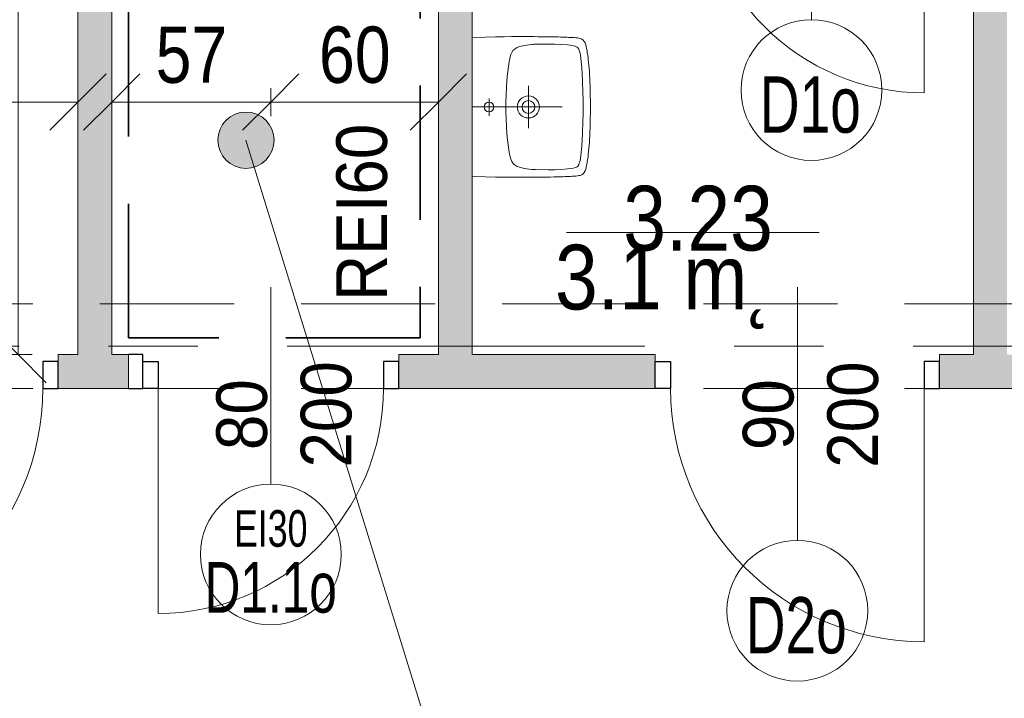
# Model space of a CAD drawing. Header units: centimetres. Extents: x -1737 to 22393, y -8842 to 3838.
# Tile 99 of 174: x -435 to -86, y 1723 to 1964. Entities that reach past the tile are written whole.
import ezdxf

# ---------------------------------------------------------------- set-up
doc = ezdxf.new("R2010")
doc.units = ezdxf.units.CM
for name, pattern in [('Hidden', [71.4375, 47.625, -23.8125]), ('Oś', [222.25, 127, -31.75, 31.75, -31.75]), ('Ukryte', [71.438, 47.625, -23.813])]:
    doc.linetypes.add(name, pattern=pattern)
for name, color, linetype, lineweight in [('A-ANNO-DIMS', 211, 'Continuous', 13), ('A-ANNO-DIMS-100', 211, 'Continuous', 13), ('A-ANNO-NOTE', 131, 'Continuous', 13), ('A-AREA-IDEN', 2, 'Continuous', 13), ('A-DETL', 90, 'Continuous', 9), ('A-DETL-GENF', 92, 'Continuous', 9), ('A-DETL-HDLN', 90, 'Ukryte', 9), ('A-DETL-MEDM', 33, 'Continuous', 13), ('A-DOOR', 31, 'Continuous', 13), ('A-WALL', 113, 'Continuous', 13), ('A-WALL-PATT', 111, 'Continuous', 13), ('G-ANNO-TEXT', 231, 'Continuous', 13), ('P-SANR-FIXT', 6, 'Continuous', 9), ('S-GRID', 1, 'Continuous', 13)]:
    doc.layers.add(name, color=color, linetype=linetype, lineweight=lineweight)
doc.styles.add('Arial', font='arial.ttf', dxfattribs={"width": 0.9, "height": 18})
doc.styles.add('Arial Narrow_2', font='ARIALN.TTF', dxfattribs={"height": 20})
doc.styles.add('Arial_1', font='arial.ttf', dxfattribs={"width": 0.7, "height": 20})
doc.styles.add('Arial_2', font='arial.ttf', dxfattribs={"width": 0.7, "height": 13})
doc.styles.add('Arial_3', font='arial.ttf', dxfattribs={"width": 0.7, "height": 18})
doc.styles.add('Arial_7', font='arial.ttf', dxfattribs={"width": 0.85, "height": 23})
doc.dimstyles.new('Diagonal_1_100__0__wewnętrzne', dxfattribs={"dimscale": 30.48, "dimtxt": 20.468619, "dimasz": 0.656168, "dimexe": 0.164042, "dimexo": 0.0625, "dimgap": 0.032808, "dimtad": 1, "dimdec": 0, "dimdsep": 46, "dimtxsty": 'Arial Narrow_2', "dimblk1": 'OBLIQUE', "dimblk2": 'OBLIQUE', "dimsah": 1, "dimcen": 0.09, "dimazin": 0, "dimtfac": 1, "dimtdec": 4, "dimtix": 1, "dimtmove": 0, "dimatfit": 3, "dimfxl": 0, "dimtvp": 1, "dimtolj": 1, "dimtzin": 0, "dimarcsym": 0})

# ---------------------------------------------------------------- blocks, each defined once
blk = doc.blocks.new('DRZWI 1S - automatyczna etykieta - Drzwi 90 _łazienkowe_-2252129-3_piętro I __3_90 m_ - stan projektowany')
at = {"layer": 'A-DETL-GENF'}
for p, q in [((-50.5, 3.5), (-45, 3.5)), ((-50.5, -6), (-50.5, 3.5)), ((-45, 3.5), (-45, -6)), ((45, 3.5), (50.5, 3.5)), ((45, -6), (45, 3.5)), ((50.5, 3.5), (50.5, -6)), ((-45, -6), (-50.5, -6)), ((50.5, -6), (45, -6))]:
    blk.add_line(p, q, dxfattribs=at)
at = {"layer": 'A-DETL-MEDM', "lineweight": 25}
for p, q in [((-50.5, -6), (-50.5, 3.5)), ((-50.5, 3.5), (-45, 3.5)), ((-45, 3.5), (-45, -6)), ((45, 3.5), (45, -6)), ((50.5, 3.5), (45, 3.5)), ((50.5, -6), (50.5, 3.5)), ((-45, -6), (-50.5, -6)), ((45, -6), (50.5, -6))]:
    blk.add_line(p, q, dxfattribs=at)
at = {"layer": 'A-DOOR'}
blk.add_line((45, -6), (45, -96), dxfattribs=at)
blk.add_arc((45, -6), 90, 180, 270, dxfattribs=at)
blk = doc.blocks.new('DRZWI 1S - automatyczna etykieta - Drzwi 80 _łazienkowe_-2252133-3_piętro I __3_90 m_ - stan projektowany')
at = {"layer": 'A-DETL-GENF'}
for p, q in [((-45.5, 3.5), (-40, 3.5)), ((-45.5, -6), (-45.5, 3.5)), ((-40, 3.5), (-40, -6)), ((40, 3.5), (45.5, 3.5)), ((40, -6), (40, 3.5)), ((45.5, 3.5), (45.5, -6)), ((-40, -6), (-45.5, -6)), ((45.5, -6), (40, -6))]:
    blk.add_line(p, q, dxfattribs=at)
at = {"layer": 'A-DETL-MEDM', "lineweight": 25}
for p, q in [((-45.5, -6), (-45.5, 3.5)), ((-45.5, 3.5), (-40, 3.5)), ((-40, 3.5), (-40, -6)), ((40, 3.5), (40, -6)), ((45.5, 3.5), (40, 3.5)), ((45.5, -6), (45.5, 3.5)), ((-40, -6), (-45.5, -6)), ((40, -6), (45.5, -6))]:
    blk.add_line(p, q, dxfattribs=at)
at = {"layer": 'A-DOOR'}
blk.add_line((40, -6), (40, -86), dxfattribs=at)
blk.add_arc((40, -6), 80, 180, 270, dxfattribs=at)
blk = doc.blocks.new('Umywalka koło Nova Pro - Pro 50-1205816-3_piętro I __3_90 m_ - stan projektowany')
at = {"layer": 'P-SANR-FIXT'}
for p, q in [((-11.6, 44.96), (-11.26, 45.47)), ((-11.26, 45.47), (-11.6, 44.96)), ((-11.26, 45.47), (-10.8, 45.84)), ((-10.8, 45.84), (-11.26, 45.47)), ((-10.8, 45.84), (-10.24, 46.11)), ((-10.24, 46.11), (-10.8, 45.84)), ((-10.24, 46.11), (-9.61, 46.32)), ((-9.61, 46.32), (-10.24, 46.11)), ((-9.61, 46.32), (-8.94, 46.51)), ((-8.94, 46.51), (-9.61, 46.32)), ((-8.94, 46.51), (-8.25, 46.64)), ((-8.25, 46.64), (-8.94, 46.51)), ((-8.25, 46.64), (-7.5, 46.8)), ((-7.5, 46.8), (-8.25, 46.64)), ((-7.5, 46.8), (-6.73, 46.91)), ((-6.73, 46.91), (-7.5, 46.8)), ((-6.73, 46.91), (-5.93, 47.04)), ((-5.93, 47.04), (-6.73, 46.91)), ((-5.93, 47.04), (-5.1, 47.15)), ((-5.1, 47.15), (-5.93, 47.04)), ((-5.1, 47.15), (-4.2, 47.25)), ((-4.2, 47.25), (-5.1, 47.15)), ((-4.2, 47.25), (-3.27, 47.36)), ((-3.27, 47.36), (-4.2, 47.25)), ((-3.27, 47.36), (-2.28, 47.44)), ((-2.28, 47.44), (-3.27, 47.36)), ((-2.28, 47.44), (-1.24, 47.52)), ((-1.24, 47.52), (-2.28, 47.44)), ((-1.24, 47.52), (-0.15, 47.63)), ((-0.15, 47.63), (-1.24, 47.52)), ((-0.15, 47.63), (1.05, 47.71)), ((1.05, 47.71), (-0.15, 47.63)), ((1.05, 47.71), (2.3, 47.76)), ((2.3, 47.76), (1.05, 47.71)), ((2.3, 47.76), (3.66, 47.84)), ((3.66, 47.84), (2.3, 47.76)), ((3.66, 47.84), (5.12, 47.89)), ((5.12, 47.89), (3.66, 47.84)), ((5.12, 47.89), (6.72, 47.95)), ((6.72, 47.95), (5.12, 47.89)), ((6.72, 47.95), (8.45, 47.97)), ((8.45, 47.97), (6.72, 47.95)), ((8.45, 47.97), (10.4, 48)), ((10.4, 48), (8.45, 47.97)), ((10.4, 48), (14.63, 48)), ((14.63, 48), (10.4, 48)), ((14.63, 48), (16.55, 47.97)), ((16.55, 47.97), (14.63, 48)), ((16.55, 47.97), (18.31, 47.95)), ((18.31, 47.95), (16.55, 47.97)), ((18.31, 47.95), (19.88, 47.89)), ((19.88, 47.89), (18.31, 47.95)), ((19.88, 47.89), (21.34, 47.84)), ((21.34, 47.84), (19.88, 47.89)), ((21.34, 47.84), (22.7, 47.76)), ((22.7, 47.76), (21.34, 47.84)), ((22.7, 47.76), (23.98, 47.71)), ((23.98, 47.71), (22.7, 47.76)), ((23.98, 47.71), (25.15, 47.63)), ((25.15, 47.63), (23.98, 47.71)), ((25.15, 47.63), (26.24, 47.52)), ((26.24, 47.52), (25.15, 47.63)), ((26.24, 47.52), (27.31, 47.44)), ((27.31, 47.44), (26.24, 47.52)), ((27.31, 47.44), (28.29, 47.36)), ((28.29, 47.36), (27.31, 47.44)), ((28.29, 47.36), (29.23, 47.25)), ((29.23, 47.25), (28.29, 47.36)), ((29.23, 47.25), (30.1, 47.15)), ((30.1, 47.15), (29.23, 47.25)), ((30.1, 47.15), (30.93, 47.04)), ((30.93, 47.04), (30.1, 47.15)), ((30.93, 47.04), (31.76, 46.91)), ((31.76, 46.91), (30.93, 47.04)), ((31.76, 46.91), (32.5, 46.8)), ((32.5, 46.8), (31.76, 46.91)), ((32.5, 46.8), (33.25, 46.64)), ((33.25, 46.64), (32.5, 46.8)), ((33.25, 46.64), (33.97, 46.51)), ((33.97, 46.51), (33.25, 46.64)), ((33.97, 46.51), (34.63, 46.32)), ((34.63, 46.32), (33.97, 46.51)), ((34.63, 46.32), (35.24, 46.11)), ((35.24, 46.11), (34.63, 46.32)), ((35.24, 46.11), (35.8, 45.84)), ((35.8, 45.84), (35.24, 46.11)), ((35.8, 45.84), (36.28, 45.47)), ((36.28, 45.47), (35.8, 45.84)), ((36.28, 45.47), (36.6, 44.96)), ((36.6, 44.96), (36.28, 45.47)), ((-12.16, 41.58), (-12.14, 42.22)), ((-12.14, 42.22), (-12.08, 42.81)), ((-12.08, 42.81), (-12, 43.37)), ((-12, 43.37), (-11.92, 43.87)), ((-11.92, 43.87), (-11.82, 44.38)), ((-11.82, 44.38), (-11.71, 44.67)), ((-11.6, 44.96), (-11.79, 44.38)), ((-11.71, 44.67), (-11.6, 44.96)), ((-9.39, 40.94), (-9.21, 42.03)), ((-9.21, 42.03), (-9.05, 42.59)), ((-9.05, 42.59), (-8.86, 43.1)), ((-8.86, 43.1), (-8.7, 43.34)), ((-8.7, 43.34), (-8.51, 43.55)), ((-8.51, 43.55), (-8.03, 43.85)), ((-8.03, 43.85), (-7.53, 44.06)), ((-7.53, 44.06), (-6.97, 44.22)), ((-6.97, 44.22), (-5.88, 44.43)), ((-5.88, 44.43), (-3.64, 44.75)), ((-3.64, 44.75), (-1.4, 44.94)), ((-1.4, 44.94), (3.1, 45.18)), ((3.1, 45.18), (7.6, 45.31)), ((7.6, 45.31), (9.86, 45.39)), ((9.86, 45.39), (11.04, 45.42)), ((11.04, 45.42), (11.7, 45.42)), ((11.7, 45.42), (12.5, 45.44)), ((12.5, 45.44), (13.3, 45.42)), ((13.3, 45.42), (13.99, 45.42)), ((13.99, 45.42), (15.14, 45.39)), ((15.14, 45.39), (17.4, 45.31)), ((17.4, 45.31), (21.9, 45.18)), ((21.9, 45.18), (26.4, 44.94)), ((26.4, 44.94), (28.64, 44.75)), ((28.64, 44.75), (30.88, 44.43)), ((30.88, 44.43), (31.97, 44.22)), ((31.97, 44.22), (32.53, 44.06)), ((32.53, 44.06), (33.06, 43.85)), ((33.06, 43.85), (33.54, 43.55)), ((33.54, 43.55), (33.73, 43.34)), ((33.73, 43.34), (33.86, 43.1)), ((33.86, 43.1), (34.07, 42.59)), ((34.07, 42.59), (34.21, 42.03)), ((34.21, 42.03), (34.39, 40.94)), ((36.6, 44.96), (36.82, 44.38)), ((36.82, 44.38), (36.92, 43.87)), ((36.92, 43.87), (37.03, 43.37)), ((37.03, 43.37), (37.08, 42.81)), ((37.08, 42.81), (37.14, 42.22)), ((37.14, 42.22), (37.16, 41.58)), ((-12.3, 38.17), (-12.27, 38.89)), ((-12.27, 38.89), (-12.24, 39.61)), ((-12.24, 39.61), (-12.22, 40.28)), ((-12.22, 40.28), (-12.19, 40.94)), ((-12.19, 40.94), (-12.16, 41.58)), ((-9.71, 37.56), (-9.53, 39.82)), ((-9.53, 39.82), (-9.39, 40.94)), ((34.39, 40.94), (34.53, 39.82)), ((34.53, 39.82), (34.71, 37.56)), ((37.16, 41.58), (37.19, 40.94)), ((37.19, 40.94), (37.22, 40.28)), ((37.22, 40.28), (37.24, 39.61)), ((37.24, 39.61), (37.27, 38.89)), ((37.27, 38.89), (37.3, 38.17)), ((-12.4, 33.88), (-12.38, 35.06)), ((-12.38, 35.06), (-12.35, 35.88)), ((-12.35, 36.65), (-12.32, 37.43)), ((-12.35, 35.88), (-12.35, 36.65)), ((-12.32, 37.43), (-12.3, 38.17)), ((-9.84, 33.06), (-9.79, 35.32)), ((-9.79, 35.32), (-9.71, 37.56)), ((12.5, 6), (12.5, 38)), ((34.71, 37.56), (34.82, 35.32)), ((34.82, 35.32), (34.84, 33.06)), ((37.3, 38.17), (37.32, 37.43)), ((37.32, 37.43), (37.35, 36.65)), ((37.35, 36.65), (37.35, 35.88)), ((37.35, 35.88), (37.38, 35.06)), ((37.38, 35.06), (37.4, 33.88)), ((-12.43, 32.39), (-12.4, 33.3)), ((-12.43, 31.46), (-12.43, 32.39)), ((-12.4, 33.3), (-12.4, 33.88)), ((-9.76, 28.56), (-9.84, 33.06)), ((34.84, 33.06), (34.76, 28.56)), ((37.4, 33.88), (37.43, 33.3)), ((37.43, 33.3), (37.43, 32.39)), ((37.43, 32.39), (37.46, 31.46)), ((-12.48, 27.81), (-12.46, 29.49)), ((-12.46, 30.5), (-12.43, 31.46)), ((-12.46, 29.49), (-12.46, 30.5)), ((-9.74, 27.87), (-9.76, 28.56)), ((34.76, 28.56), (34.74, 27.87)), ((37.46, 31.46), (37.46, 30.5)), ((37.46, 30.5), (37.48, 29.49)), ((37.48, 29.49), (37.48, 27.81)), ((-12.51, 24.3), (-12.48, 26.13)), ((-12.48, 26.13), (-12.48, 27.81)), ((-9.71, 27.55), (-9.74, 27.87)), ((-9.69, 27.15), (-9.71, 27.55)), ((-9.61, 26.27), (-9.69, 27.15)), ((-9.37, 24.54), (-9.61, 26.27)), ((-8.91, 22.86), (-9.37, 24.54)), ((20.01, 26), (5.01, 26)), ((34.37, 24.54), (33.91, 22.86)), ((34.63, 26.27), (34.37, 24.54)), ((34.69, 27.15), (34.63, 26.27)), ((34.71, 27.55), (34.69, 27.15)), ((34.74, 27.87), (34.71, 27.55)), ((37.48, 27.81), (37.51, 26.13)), ((37.51, 26.13), (37.51, 22.27)), ((-12.48, 22.27), (-12.51, 24.3)), ((-12.48, 19.98), (-12.48, 22.27)), ((-8.62, 22.03), (-8.91, 22.86)), ((-8.19, 21.26), (-8.62, 22.03)), ((-7.93, 20.91), (-8.19, 21.26)), ((33.19, 21.26), (32.93, 20.91)), ((33.62, 22.03), (33.19, 21.26)), ((33.91, 22.86), (33.62, 22.03)), ((37.51, 22.27), (37.48, 19.98)), ((-12.45, 17.35), (-12.48, 19.98)), ((-7.61, 20.62), (-7.93, 20.91)), ((-6.89, 20.14), (-7.61, 20.62)), ((-6.09, 19.8), (-6.89, 20.14)), ((-5.24, 19.53), (-6.09, 19.8)), ((-3.53, 19.16), (-5.24, 19.53)), ((-1.83, 18.89), (-3.53, 19.16)), ((1.66, 18.49), (-1.83, 18.89)), ((5.15, 18.2), (1.66, 18.49)), ((8.64, 18.06), (5.15, 18.2)), ((10.37, 18.01), (8.64, 18.06)), ((14.63, 18.01), (10.37, 18.01)), ((16.36, 18.06), (14.63, 18.01)), ((19.88, 18.2), (16.36, 18.06)), ((23.34, 18.49), (19.88, 18.2)), ((26.83, 18.89), (23.34, 18.49)), ((28.56, 19.16), (26.83, 18.89)), ((30.26, 19.53), (28.56, 19.16)), ((31.09, 19.8), (30.26, 19.53)), ((31.89, 20.14), (31.09, 19.8)), ((32.61, 20.62), (31.89, 20.14)), ((32.93, 20.91), (32.61, 20.62)), ((37.48, 19.98), (37.45, 17.35)), ((-12.4, 14.28), (-12.45, 17.35)), ((-12.32, 10.58), (-12.4, 14.28)), ((37.4, 14.28), (37.32, 10.58)), ((37.45, 17.35), (37.4, 14.28)), ((-12.19, 6), (-12.32, 10.58)), ((15.72, 12.02), (9.46, 12.02)), ((37.32, 10.58), (37.19, 6))]:
    blk.add_line(p, q, dxfattribs=at)
for centre, radius in [((12.51, 26), 3.92), ((12.51, 26), 2.28), ((12.5, 12.02), 1.72)]:
    blk.add_circle(centre, radius, dxfattribs=at)
blk = doc.blocks.new('DRZWI 1S - automatyczna etykieta - Drzwi 90 _łazienkowe_-2252079-3_piętro I __3_90 m_ - stan projektowany')
at = {"layer": 'A-DETL-GENF'}
for p, q in [((-50.5, 6), (-50.5, -3.5)), ((-45, 6), (-50.5, 6)), ((-45, -3.5), (-45, 6)), ((50.5, 6), (45, 6)), ((45, 6), (45, -3.5)), ((50.5, -3.5), (50.5, 6)), ((-50.5, -3.5), (-45, -3.5)), ((45, -3.5), (50.5, -3.5))]:
    blk.add_line(p, q, dxfattribs=at)
at = {"layer": 'A-DETL-MEDM', "lineweight": 25}
for p, q in [((-45, 6), (-50.5, 6)), ((-50.5, 6), (-50.5, -3.5)), ((-45, -3.5), (-45, 6)), ((45, -3.5), (45, 6)), ((45, 6), (50.5, 6)), ((50.5, 6), (50.5, -3.5)), ((-50.5, -3.5), (-45, -3.5)), ((50.5, -3.5), (45, -3.5))]:
    blk.add_line(p, q, dxfattribs=at)
at = {"layer": 'A-DOOR'}
blk.add_line((45, 6), (45, 96), dxfattribs=at)
blk.add_arc((45, 6), 90, 90, 180, dxfattribs=at)
blk = doc.blocks.new('DRZWI 1S - automatyczna etykieta - Drzwi 80 _PPOŻ EI30 łazienkowe_-2252260-3_piętro I __3_90 m_ - stan projektowany')
at = {"layer": 'A-DETL-GENF'}
for p, q in [((-45.5, 6), (-45.5, -3.5)), ((-40, 6), (-45.5, 6)), ((-40, -3.5), (-40, 6)), ((45.5, 6), (40, 6)), ((40, 6), (40, -3.5)), ((45.5, -3.5), (45.5, 6)), ((-45.5, -3.5), (-40, -3.5)), ((40, -3.5), (45.5, -3.5))]:
    blk.add_line(p, q, dxfattribs=at)
at = {"layer": 'A-DETL-MEDM', "lineweight": 25}
for p, q in [((-40, 6), (-45.5, 6)), ((-45.5, 6), (-45.5, -3.5)), ((-40, -3.5), (-40, 6)), ((40, -3.5), (40, 6)), ((40, 6), (45.5, 6)), ((45.5, 6), (45.5, -3.5)), ((-45.5, -3.5), (-40, -3.5)), ((45.5, -3.5), (40, -3.5))]:
    blk.add_line(p, q, dxfattribs=at)
at = {"layer": 'A-DOOR'}
blk.add_line((40, 6), (40, 86), dxfattribs=at)
blk.add_arc((40, 6), 80, 90, 180, dxfattribs=at)
blk = doc.blocks.new('DIMBLOCK189-3_piętro I __3_90 m_ - stan projektowany')
at = {"layer": 'A-ANNO-DIMS-100', "transparency": 16777216}
for p, q in [((-592.62, 1935.05), (-582.62, 1945.05)), ((-414.62, 1935.05), (-404.62, 1945.05)), ((-592.62, 1930.05), (-592.62, 1940.05)), ((-414.62, 1930.05), (-414.62, 1940.05)), ((-592.62, 1935.05), (-602.62, 1925.05)), ((-414.62, 1935.05), (-592.62, 1935.05)), ((-592.62, 1935.05), (-592.62, 1930.05)), ((-414.62, 1935.05), (-424.62, 1925.05)), ((-414.62, 1935.05), (-414.62, 1930.05))]:
    blk.add_line(p, q, dxfattribs=at)
at = {"layer": 'A-ANNO-DIMS-100', "color": 0, "transparency": 16777216, "insert": (-522.63, 1961.89), "char_height": 20, "width": 45.6158, "attachment_point": 1, "line_spacing_factor": 0.974696, "style": 'Arial Narrow_2'}
blk.add_mtext('178', dxfattribs=at)
blk = doc.blocks.new('_Oblique')
at = {"color": 0, "linetype": 'ByBlock', "lineweight": -2}
blk.add_line((-0.5, -0.5), (0.5, 0.5), dxfattribs=at)
blk = doc.blocks.new('METKA_POMIESZCZENIA2 - Krótka - bez ramki 2-2396683-3_piętro I __3_90 m_ - stan projektowany')
at = {"layer": 'A-AREA-IDEN'}
blk.add_line((0.0976, 0), (-0.8, 0), dxfattribs=at)
blk = doc.blocks.new('DIMBLOCK248-3_piętro I __3_90 m_ - stan projektowany')
at = {"layer": 'A-ANNO-DIMS-100', "transparency": 16777216}
for p, q in [((-435.89, 2192.33), (-445.89, 2202.33)), ((-440.89, 2192.33), (-430.89, 2192.33)), ((-435.89, 2192.33), (-440.89, 2192.33)), ((-435.89, 1845.33), (-435.89, 2192.33)), ((-435.89, 2192.33), (-425.89, 2182.33)), ((-435.89, 1845.33), (-445.89, 1855.33)), ((-440.89, 1845.33), (-430.89, 1845.33)), ((-435.89, 1845.33), (-440.89, 1845.33)), ((-435.89, 1845.33), (-425.89, 1835.33))]:
    blk.add_line(p, q, dxfattribs=at)
at = {"layer": 'A-ANNO-DIMS-100', "color": 0, "transparency": 16777216, "insert": (-462.73, 1999.82), "char_height": 20, "width": 45.6158, "attachment_point": 1, "rotation": 90, "line_spacing_factor": 0.974696, "style": 'Arial Narrow_2'}
blk.add_mtext('347', dxfattribs=at)
blk = doc.blocks.new('DIMBLOCK249-3_piętro I __3_90 m_ - stan projektowany')
at = {"layer": 'A-ANNO-DIMS-100', "transparency": 16777216}
for p, q in [((-346.12, 1935.05), (-336.12, 1945.05)), ((-286.62, 1935.05), (-276.62, 1945.05)), ((-346.12, 1930.05), (-346.12, 1940.05)), ((-286.62, 1930.05), (-286.62, 1940.05)), ((-346.12, 1935.05), (-356.12, 1925.05)), ((-286.62, 1935.05), (-346.12, 1935.05)), ((-346.12, 1935.05), (-346.12, 1930.05)), ((-286.62, 1935.05), (-296.62, 1925.05)), ((-286.62, 1935.05), (-286.62, 1930.05))]:
    blk.add_line(p, q, dxfattribs=at)
at = {"layer": 'A-ANNO-DIMS-100', "color": 0, "transparency": 16777216, "insert": (-329.04, 1961.89), "char_height": 20, "width": 30.4105, "attachment_point": 1, "line_spacing_factor": 0.974696, "style": 'Arial Narrow_2'}
blk.add_mtext('60', dxfattribs=at)
blk = doc.blocks.new('DIMBLOCK250-3_piętro I __3_90 m_ - stan projektowany')
at = {"layer": 'A-ANNO-DIMS-100', "transparency": 16777216}
for p, q in [((-402.62, 1935.05), (-392.62, 1945.05)), ((-346.12, 1935.05), (-336.12, 1945.05)), ((-402.62, 1930.05), (-402.62, 1940.05)), ((-346.12, 1930.05), (-346.12, 1940.05)), ((-402.62, 1935.05), (-412.62, 1925.05)), ((-346.12, 1935.05), (-402.62, 1935.05)), ((-402.62, 1935.05), (-402.62, 1930.05)), ((-346.12, 1935.05), (-356.12, 1925.05)), ((-346.12, 1935.05), (-346.12, 1930.05))]:
    blk.add_line(p, q, dxfattribs=at)
at = {"layer": 'A-ANNO-DIMS-100', "color": 0, "transparency": 16777216, "insert": (-387.04, 1961.89), "char_height": 20, "width": 30.4105, "attachment_point": 1, "line_spacing_factor": 0.974696, "style": 'Arial Narrow_2'}
blk.add_mtext('57', dxfattribs=at)

msp = doc.modelspace()

# ---------------------------------------------------------------- hatches: boundary and pattern name
at = {"layer": 'A-AREA-IDEN'}
h = msp.add_hatch(color=256, dxfattribs=at)
edge = h.paths.add_edge_path(flags=0)
edge.add_arc((-354.94, 1921.51), 10, 0, 360)
at = {"layer": 'A-WALL-PATT', "lineweight": 5}
msp.add_hatch(color=254, dxfattribs=at).paths.add_polyline_path([(-96.62, 1845.33), (-84.62, 1845.33), (-84.62, 2793.33), (-96.62, 2793.33), (-96.62, 1922.92)], flags=0)
at = {"layer": 'A-WALL-PATT'}
msp.add_hatch(color=9, dxfattribs=at).paths.add_polyline_path([(-414.62, 1845.33), (-402.62, 1845.33), (-402.62, 2192.33), (-414.62, 2192.33), (-414.62, 1922.92)], flags=0)
h = msp.add_hatch(color=9, dxfattribs=at)
h.paths.add_polyline_path([(-274.62, 1845.33), (-274.62, 2018.33), (-286.62, 2018.33), (-286.62, 1845.33)], flags=0)
h.paths.add_polyline_path([(-274.62, 2030.33), (-274.62, 2036.83), (-286.62, 2036.83), (-286.62, 2030.33)], flags=0)
h.paths.add_polyline_path([(-286.62, 2127.83), (-274.62, 2127.83), (-274.62, 2192.33), (-286.62, 2192.33), (-286.62, 2152.33)], flags=0)
h = msp.add_hatch(color=9, dxfattribs=at)
h.paths.add_polyline_path([(-402.62, 1833.33), (-396.62, 1833.33), (-396.62, 1845.33), (-421.62, 1845.33), (-421.62, 1833.33), (-414.62, 1833.33)], flags=0)
h.paths.add_polyline_path([(530.38, 1833.33), (530.38, 1845.33), (498.38, 1845.33), (498.38, 1833.33)], flags=0)
h.paths.add_polyline_path([(-274.62, 1833.33), (-209.62, 1833.33), (-209.62, 1845.33), (-300.62, 1845.33), (-300.62, 1833.33), (-286.62, 1833.33)], flags=0)
h.paths.add_polyline_path([(7.38, 1833.33), (19.38, 1833.33), (19.38, 1845.33), (7.38, 1845.33), (7.38, 1836.39)], flags=0)
h.paths.add_polyline_path([(347.38, 1833.33), (347.38, 1845.33), (310.38, 1845.33), (310.38, 1833.33), (335.38, 1833.33)], flags=0)
h.paths.add_polyline_path([(-544.17, 1833.33), (-522.62, 1833.33), (-522.62, 1845.33), (-572.62, 1845.33), (-572.62, 1833.33), (-567.62, 1833.33)], flags=0)
h.paths.add_polyline_path([(-84.62, 1833.33), (-32.62, 1833.33), (-32.62, 1845.33), (-108.62, 1845.33), (-108.62, 1833.33), (-92.69, 1833.33)], flags=0)
h.paths.add_polyline_path([(185.38, 1833.33), (209.38, 1833.33), (209.38, 1845.33), (100.38, 1845.33), (100.38, 1833.33), (173.38, 1833.33)], flags=0)

# ---------------------------------------------------------------- linework, layer by layer
at = {"layer": 'A-ANNO-NOTE'}
for p, q in [((-154.12, 2054.33), (-154.12, 1964.33)), ((-154.12, 2054.33), (-154.12, 1964.33)), ((-346.12, 1869.33), (-346.12, 1799.33)), ((-346.12, 1869.33), (-346.12, 1799.33)), ((-159.12, 1869.33), (-159.12, 1779.33)), ((-159.12, 1869.33), (-159.12, 1779.33))]:
    msp.add_line(p, q, dxfattribs=at)
for centre in [(-154.12, 1939.33), (-346.12, 1774.33), (-159.12, 1754.33)]:
    msp.add_circle(centre, 25, dxfattribs=at)
at = {"layer": 'A-AREA-IDEN'}
msp.add_line((-354.94, 1921.51), (-275.71, 1664.97), dxfattribs=at)
msp.add_circle((-354.94, 1921.51), 10, dxfattribs=at)
at = {"layer": 'A-DETL', "linetype": 'Hidden', "lineweight": 35}
for p, q in [((-396.62, 1851.33), (-396.62, 2012.33)), ((-293.11, 2012.33), (-293.11, 1851.33)), ((-293.11, 1851.33), (-396.62, 1851.33))]:
    msp.add_line(p, q, dxfattribs=at)
at = {"layer": 'A-DETL-HDLN'}
for p, q in [((-1192.62, 1863.33), (1167.38, 1863.33)), ((-1192.62, 1863.33), (1167.38, 1863.33)), ((-1192.62, 1833.33), (1167.38, 1833.33)), ((-1192.62, 1833.33), (1167.38, 1833.33))]:
    msp.add_line(p, q, dxfattribs=at)
at = {"layer": 'A-WALL', "lineweight": 9}
for p, q in [((-414.62, 2192.33), (-414.62, 1845.33)), ((-402.62, 1845.33), (-402.62, 2018.33)), ((-286.62, 2018.33), (-286.62, 1845.33)), ((-274.62, 1845.33), (-274.62, 2018.33)), ((-96.62, 1845.33), (-96.62, 2018.33)), ((-414.62, 1845.33), (-421.62, 1845.33)), ((-421.62, 1845.33), (-421.62, 1842.83)), ((-396.62, 1845.33), (-402.62, 1845.33)), ((-286.62, 1845.33), (-300.62, 1845.33)), ((-300.62, 1845.33), (-300.62, 1842.83)), ((-209.62, 1845.33), (-274.62, 1845.33)), ((-209.62, 1842.83), (-209.62, 1845.33)), ((-96.62, 1845.33), (-108.62, 1845.33)), ((-108.62, 1845.33), (-108.62, 1842.83)), ((-421.62, 1833.33), (-396.62, 1833.33)), ((-300.62, 1833.33), (-209.62, 1833.33)), ((-108.62, 1833.33), (-32.62, 1833.33))]:
    msp.add_line(p, q, dxfattribs=at)
at = {"layer": 'A-WALL'}
msp.add_line((-396.62, 1833.33), (-396.62, 1845.33), dxfattribs=at)
at = {"layer": 'A-WALL', "color": 250, "lineweight": 25}
for p, q in [((-391.62, 1845.33), (-396.62, 1845.33)), ((-391.62, 1842.83), (-391.62, 1845.33)), ((-396.62, 1833.33), (-391.62, 1833.33))]:
    msp.add_line(p, q, dxfattribs=at)
at = {"layer": 'S-GRID', "linetype": 'Oś'}
msp.add_line((1342.46, 1848.33), (-1368.76, 1848.33), dxfattribs=at)

# ---------------------------------------------------------------- block references
at = {"layer": 'A-AREA-IDEN', "xscale": 99.99999999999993, "yscale": 99.99999999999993, "zscale": 99.99999999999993}
msp.add_blockref('METKA_POMIESZCZENIA2 - Krótka - bez ramki 2-2396683-3_piętro I __3_90 m_ - stan projektowany', (-161.14, 1888.76), dxfattribs=at)
at = {"layer": 'A-DOOR'}
for name, p in [('DRZWI 1S - automatyczna etykieta - Drzwi 80 _łazienkowe_-2252133-3_piętro I __3_90 m_ - stan projektowany', (-154.12, 2024.33)), ('DRZWI 1S - automatyczna etykieta - Drzwi 90 _łazienkowe_-2252129-3_piętro I __3_90 m_ - stan projektowany', (-159.12, 1839.33))]:
    msp.add_blockref(name, p, dxfattribs=at)
at = {"layer": 'A-DOOR', "rotation": 180}
for name, p in [('DRZWI 1S - automatyczna etykieta - Drzwi 90 _łazienkowe_-2252079-3_piętro I __3_90 m_ - stan projektowany', (-472.12, 1839.33)), ('DRZWI 1S - automatyczna etykieta - Drzwi 80 _PPOŻ EI30 łazienkowe_-2252260-3_piętro I __3_90 m_ - stan projektowany', (-346.12, 1839.33))]:
    msp.add_blockref(name, p, dxfattribs=at)
at = {"layer": 'P-SANR-FIXT', "rotation": 270.0000000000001}
msp.add_blockref('Umywalka koło Nova Pro - Pro 50-1205816-3_piętro I __3_90 m_ - stan projektowany', (-280.62, 1945.83), dxfattribs=at)

# ---------------------------------------------------------------- texts
at = {"layer": 'A-ANNO-NOTE', "lineweight": 211, "attachment_point": 5, "line_spacing_factor": 0.936439}
for s, insert, char_height, width, style in [('\\pt88.9,177.8,266.7,355.6,444.5,533.4,622.3,711.2,800.1,889,977.9,1066.8,1155.7,1244.6,1333.5,1422.4,1511.3,1600.2,1689.1,1778,1866.9,1955.8,2044.7,2133.6,2222.5,2311.4,2400.3,2489.2,2578.1,2667,2755.9,2844.8;D1o', (-154.52, 1934.03), 20, 37.03, 'Arial_1'), ('\\pt88.89998,177.79996,266.69994,355.60005,444.50003,533.40001,622.29999,711.19997,800.09995,889.00006,977.90004,1066.80002,1155.7,1244.59998,1333.49996,1422.39994,1511.30005,1600.20003,1689.10001,1777.99999,1866.89997,1955.79995,2044.70006,2133.60004,2222.50002,2311.4,2400.29998,2489.19996,2578.09994,2667.00005,2755.90003,2844.80001;EI30', (-346.15, 1783.46), 13, 26.39, 'Arial_2'), ('\\pt88.90002,177.80004,266.70006,355.60008,444.49992,533.39994,622.29996,711.19998,800.1,889.00002,977.90004,1066.80006,1155.70008,1244.59992,1333.49994,1422.39996,1511.29998,1600.2,1689.10002,1778.00004,1866.90006,1955.80008,2044.69992,2133.59994,2222.49996,2311.39998,2400.3,2489.20002,2578.10004,2667.00006,2755.90008,2844.79992;D1.1o', (-346.15, 1762.51), 18, 46.76, 'Arial_3'), ('\\pt88.9,177.8,266.7,355.6,444.5,533.4,622.3,711.2,800.1,889,977.9,1066.8,1155.7,1244.6,1333.5,1422.4,1511.3,1600.2,1689.1,1778,1866.9,1955.8,2044.7,2133.6,2222.5,2311.4,2400.3,2489.2,2578.1,2667,2755.9,2844.8;D2o', (-159.52, 1749.03), 20, 37.03, 'Arial_1')]:
    msp.add_mtext(s, dxfattribs=dict(at, insert=insert, char_height=char_height, width=width, style=style))
at = {"layer": 'A-ANNO-NOTE', "lineweight": 211, "char_height": 18, "attachment_point": 5, "rotation": 90, "line_spacing_factor": 0.936439, "style": 'Arial'}
for s, insert, width in [('\\pt114.3,228.6,342.9,457.2,571.5,685.8,800.1,914.4,1028.7,1143,1257.3,1371.6,1485.9,1600.2,1714.5,1828.8,1943.1,2057.4,2171.7,2286,2400.3,2514.6,2628.9,2743.2,2857.5,2971.8,3086.1,3200.4,3314.7,3429,3543.3,3657.6;200', (-326.36, 1824.09), 38.07), ('\\pt114.3,228.6,342.9,457.2,571.5,685.8,800.1,914.4,1028.7,1143,1257.3,1371.6,1485.9,1600.2,1714.5,1828.8,1943.1,2057.4,2171.7,2286,2400.3,2514.6,2628.9,2743.2,2857.5,2971.8,3086.1,3200.4,3314.7,3429,3543.3,3657.6;200', (-326.36, 1824.09), 38.07), ('\\pt114.3,228.6,342.9,457.2,571.5,685.8,800.1,914.4,1028.7,1143,1257.3,1371.6,1485.9,1600.2,1714.5,1828.8,1943.1,2057.4,2171.7,2286,2400.3,2514.6,2628.9,2743.2,2857.5,2971.8,3086.1,3200.4,3314.7,3429,3543.3,3657.6;200', (-139.36, 1824), 38.07), ('\\pt114.3,228.6,342.9,457.2,571.5,685.8,800.1,914.4,1028.7,1143,1257.3,1371.6,1485.9,1600.2,1714.5,1828.8,1943.1,2057.4,2171.7,2286,2400.3,2514.6,2628.9,2743.2,2857.5,2971.8,3086.1,3200.4,3314.7,3429,3543.3,3657.6;80', (-356.36, 1824), 25.65), ('\\pt114.3,228.6,342.9,457.2,571.5,685.8,800.1,914.4,1028.7,1143,1257.3,1371.6,1485.9,1600.2,1714.5,1828.8,1943.1,2057.4,2171.7,2286,2400.3,2514.6,2628.9,2743.2,2857.5,2971.8,3086.1,3200.4,3314.7,3429,3543.3,3657.6;90', (-169.36, 1824), 25.65)]:
    msp.add_mtext(s, dxfattribs=dict(at, insert=insert, width=width))
at = {"layer": 'A-AREA-IDEN', "char_height": 23, "line_spacing_factor": 0.936439, "style": 'Arial_7'}
for s, insert, width, attachment_point in [('\\pt84.99995,169.9999,255.00008,340.00003,424.99998,509.99993,595.00011,680.00006,765.00001,849.99996,934.99991,1020.00009,1105.00004,1189.99999,1274.99994,1359.99989,1445.00007,1530.00002,1614.99997,1699.99992,1785.0001,1870.00005,1955,2039.99995,2124.9999,2210.00008,2295.00003,2379.99998,2464.99993,2550.00011,2635.00006,2720.00001;3.23', (-167.8, 1881.98), 52.87, 9), ('\\pt84.99995,169.9999,255.00008,340.00003,424.99998,509.99993,595.00011,680.00006,765.00001,849.99996,934.99991,1020.00009,1105.00004,1189.99999,1274.99994,1359.99989,1445.00007,1530.00002,1614.99997,1699.99992,1785.0001,1870.00005,1955,2039.99995,2124.9999,2210.00008,2295.00003,2379.99998,2464.99993,2550.00011,2635.00006,2720.00001;3.1 m˛', (-167.8, 1884.37), 76.5, 3)]:
    msp.add_mtext(s, dxfattribs=dict(at, insert=insert, width=width, attachment_point=attachment_point))
at = {"layer": 'G-ANNO-TEXT', "color": 1, "insert": (-322.87, 1864.45), "char_height": 18, "width": 62.5392, "attachment_point": 1, "rotation": 90, "line_spacing_factor": 0.936439, "style": 'Arial'}
msp.add_mtext('\\pt114.3,228.6,342.9,457.2,571.5,685.8,800.1,914.4,1028.7,1143,1257.3,1371.6,1485.9,1600.2,1714.5,1828.8,1943.1,2057.4,2171.7,2286,2400.3,2514.6,2628.9,2743.2,2857.5,2971.8,3086.1,3200.4,3314.7,3429,3543.3,3657.6;REI60', dxfattribs=at)

# ---------------------------------------------------------------- dimensions: what is measured, and where the dimension line sits
at = {"layer": 'A-ANNO-DIMS'}
dim = msp.add_linear_dim(base=(-435.89, 2192.33), p1=(-440.89, 1845.33), p2=(-440.89, 2192.33), angle=90, dimstyle='Diagonal_1_100__0__wewnętrzne', override={"dimpost": '<>', "dimfxl": 347}, dxfattribs=at)
dim.commit()
dim.dimension.update_dxf_attribs({"geometry": 'DIMBLOCK248-3_piętro I __3_90 m_ - stan projektowany', "text_midpoint": (-447.1, 2018.83)})
for base, p1, p2, override, picture, middle in [((-592.62, 1935.05), (-414.62, 1930.05), (-592.62, 1930.05), {"dimpost": '<>', "dimfxl": 178}, 'DIMBLOCK189-3_piętro I __3_90 m_ - stan projektowany', (-503.62, 1946.26)), ((-402.62324803, 1935.04523143), (-346.12324803, 1930.04523143), (-402.62324803, 1930.04523143), {"dimpost": '<>', "dimfxl": 56.5}, 'DIMBLOCK250-3_piętro I __3_90 m_ - stan projektowany', (-374.37324803, 1946.21576349)), ((-346.12324803, 1935.04523143), (-286.62324803, 1930.04523143), (-346.12324803, 1930.04523143), {"dimpost": '<>', "dimfxl": 59.5}, 'DIMBLOCK249-3_piętro I __3_90 m_ - stan projektowany', (-316.37324803, 1946.25669124))]:
    dim = msp.add_linear_dim(base=base, p1=p1, p2=p2, dimstyle='Diagonal_1_100__0__wewnętrzne', override=override, dxfattribs=at)
    dim.commit()
    dim.dimension.update_dxf_attribs({"geometry": picture, "text_midpoint": middle})

doc.saveas('drawing.dxf')
